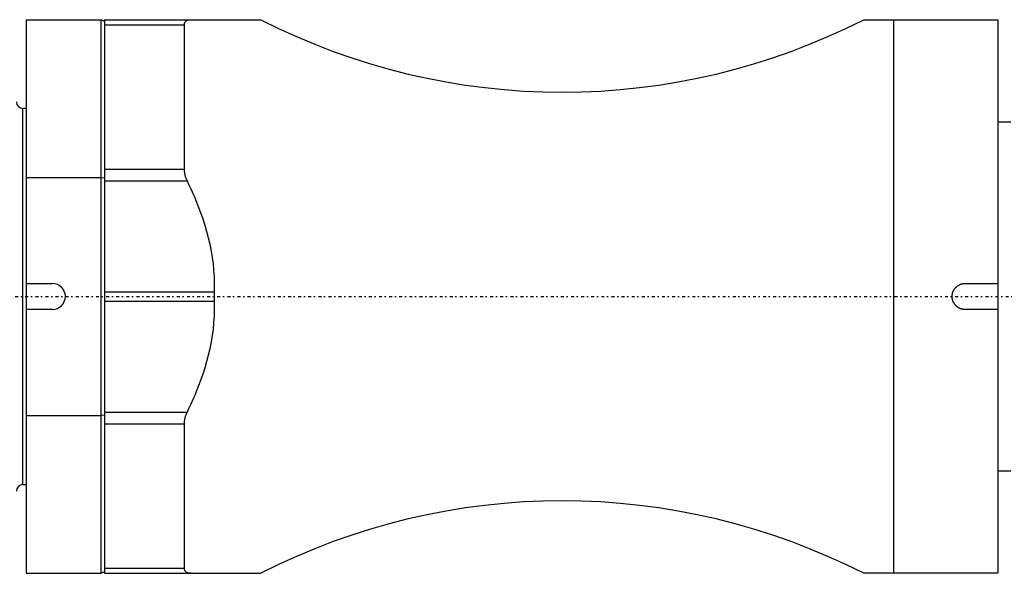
# Model space of a CAD drawing. Extents: x -565 to 345, y -109 to 109.
# Tile 4 of 10: x -314 to -163, y -43 to 43. Entities that reach past the tile are written whole.
import ezdxf

# ---------------------------------------------------------------- set-up
doc = ezdxf.new("R2010")
doc.units = 0
doc.linetypes.add('CENTER', pattern=[1.5, 0.45, -0.5, 0.05, -0.5])
doc.layers.add('AM_0', color=7, linetype='CONTINUOUS')
doc.layers.add('AM_7', color=7, linetype='CENTER')

msp = doc.modelspace()

# ---------------------------------------------------------------- linework, layer by layer
at = {"layer": 'AM_0', "color": 7, "linetype": 'CONTINUOUS'}
for p, q in [((-313, 42.5), (-301.5, 42.5)), ((-313, 42.5), (-313, -42.5)), ((-301.5, -42.5), (-301.5, 42.5)), ((-301, 42.24), (-301.5, 42.5)), ((-301, 42.5), (-301, -42.5)), ((-301, 42.5), (-277.04, 42.5)), ((-184.56, 42.5), (-164, 42.5)), ((-179.96, -42.5), (-179.96, 42.5)), ((-164, 42.5), (-164, -42.5)), ((-301, 41.71), (-288.73, 41.71)), ((-288.73, 19.55), (-288.73, 41.71)), ((-313, 28.87), (-313.5, 28.87)), ((-313.5, -28.87), (-313.5, 28.87)), ((-162, 26.75), (-164, 26.75)), ((-313, 18.28), (-301.5, 18.28)), ((-301.5, 18.28), (-301, 18.23)), ((-301, 19.55), (-288.73, 19.55)), ((-301, 17.75), (-288.29, 17.75)), ((-313, 2), (-309, 2)), ((-169, 2), (-164, 2)), ((-301, 0.7), (-284.12, 0.7)), ((-301, -0.7), (-284.12, -0.7)), ((-309, -2), (-313, -2)), ((-164, -2), (-169, -2)), ((-301, -17.75), (-288.29, -17.75)), ((-313, -18.28), (-301.5, -18.28)), ((-301, -18.23), (-301.5, -18.28)), ((-301, -19.55), (-288.73, -19.55)), ((-288.73, -41.71), (-288.73, -19.55)), ((-164, -26.75), (-162, -26.75)), ((-313.5, -28.87), (-313, -28.87)), ((-301.5, -42.5), (-301, -42.24)), ((-301, -41.71), (-288.73, -41.71)), ((-313, -42.5), (-301.5, -42.5)), ((-301, -42.5), (-277.04, -42.5)), ((-164, -42.5), (-184.56, -42.5))]:
    msp.add_line(p, q, dxfattribs=at)
for points in [[(-288.73, 41.71, 0), (-288.73, 41.76, 0), (-288.73, 41.85, 0), (-288.71, 41.93, 0), (-288.7, 41.97, 0), (-288.69, 42, 0), (-288.66, 42.07, 0), (-288.62, 42.14, 0), (-288.58, 42.2, 0), (-288.53, 42.25, 0), (-288.47, 42.3, 0), (-288.44, 42.32, 0), (-288.41, 42.34, 0), (-288.35, 42.38, 0), (-288.27, 42.41, 0), (-288.2, 42.44, 0), (-288.11, 42.46, 0), (-288.03, 42.47, 0), (-287.98, 42.48, 0), (-287.94, 42.49, 0), (-287.84, 42.5, 0), (-287.74, 42.5, 0), (-287.69, 42.5, 0)], [(-288.29, 17.75, 0), (-288.31, 17.8, 0), (-288.36, 17.89, 0), (-288.4, 17.99, 0), (-288.42, 18.04, 0), (-288.44, 18.09, 0), (-288.48, 18.19, 0), (-288.51, 18.29, 0), (-288.55, 18.39, 0), (-288.58, 18.49, 0), (-288.6, 18.59, 0), (-288.62, 18.64, 0), (-288.63, 18.69, 0), (-288.65, 18.8, 0), (-288.67, 18.9, 0), (-288.69, 19, 0), (-288.7, 19.1, 0), (-288.72, 19.2, 0), (-288.72, 19.25, 0), (-288.73, 19.3, 0), (-288.73, 19.4, 0), (-288.73, 19.5, 0), (-288.73, 19.55, 0)], [(-284.12, 0.7, 0), (-284.11, 1.17, 0), (-284.11, 2.11, 0), (-284.14, 3.06, 0), (-284.17, 3.54, 0), (-284.21, 4.03, 0), (-284.3, 5, 0), (-284.44, 5.99, 0), (-284.6, 6.97, 0), (-284.8, 7.96, 0), (-285.03, 8.95, 0), (-285.15, 9.44, 0), (-285.29, 9.93, 0), (-285.57, 10.9, 0), (-285.88, 11.87, 0), (-286.21, 12.82, 0), (-286.56, 13.76, 0), (-286.93, 14.68, 0), (-287.11, 15.14, 0), (-287.31, 15.58, 0), (-287.69, 16.46, 0), (-288.09, 17.32, 0), (-288.29, 17.75, 0)], [(-169, -2, 0), (-169.03, -2, 0), (-169.08, -2, 0), (-169.14, -2, 0), (-169.17, -1.99, 0), (-169.2, -1.99, 0), (-169.26, -1.98, 0), (-169.31, -1.98, 0), (-169.37, -1.97, 0), (-169.43, -1.95, 0), (-169.48, -1.94, 0), (-169.51, -1.93, 0), (-169.54, -1.93, 0), (-169.6, -1.91, 0), (-169.65, -1.89, 0), (-169.71, -1.87, 0), (-169.77, -1.85, 0), (-169.82, -1.82, 0), (-169.85, -1.81, 0), (-169.87, -1.8, 0), (-169.93, -1.77, 0), (-169.98, -1.74, 0), (-170, -1.73, 0), (-170.03, -1.71, 0), (-170.08, -1.68, 0), (-170.13, -1.65, 0), (-170.15, -1.63, 0), (-170.18, -1.62, 0), (-170.22, -1.58, 0), (-170.27, -1.55, 0), (-170.31, -1.51, 0), (-170.35, -1.47, 0), (-170.39, -1.43, 0), (-170.41, -1.41, 0), (-170.43, -1.39, 0), (-170.47, -1.35, 0), (-170.51, -1.31, 0), (-170.55, -1.27, 0), (-170.58, -1.22, 0), (-170.62, -1.18, 0), (-170.63, -1.15, 0), (-170.65, -1.13, 0), (-170.68, -1.08, 0), (-170.71, -1.03, 0), (-170.74, -0.98, 0), (-170.77, -0.93, 0), (-170.8, -0.87, 0), (-170.81, -0.85, 0), (-170.82, -0.82, 0), (-170.85, -0.77, 0), (-170.87, -0.71, 0), (-170.89, -0.65, 0), (-170.91, -0.6, 0), (-170.93, -0.54, 0), (-170.93, -0.51, 0), (-170.94, -0.48, 0), (-170.95, -0.43, 0), (-170.97, -0.37, 0), (-170.98, -0.31, 0), (-170.98, -0.26, 0), (-170.99, -0.2, 0), (-170.99, -0.17, 0), (-171, -0.14, 0), (-171, -0.08, 0), (-171, -0.03, 0), (-171, 0, 0), (-171, 0.03, 0), (-171, 0.08, 0), (-171, 0.14, 0), (-170.99, 0.17, 0), (-170.99, 0.2, 0), (-170.98, 0.26, 0), (-170.98, 0.31, 0), (-170.97, 0.37, 0), (-170.95, 0.43, 0), (-170.94, 0.48, 0), (-170.93, 0.51, 0), (-170.93, 0.54, 0), (-170.91, 0.6, 0), (-170.89, 0.65, 0), (-170.87, 0.71, 0), (-170.85, 0.77, 0), (-170.82, 0.82, 0), (-170.81, 0.85, 0), (-170.8, 0.87, 0), (-170.77, 0.93, 0), (-170.74, 0.98, 0), (-170.71, 1.03, 0), (-170.68, 1.08, 0), (-170.65, 1.13, 0), (-170.63, 1.15, 0), (-170.62, 1.18, 0), (-170.58, 1.22, 0), (-170.55, 1.27, 0), (-170.51, 1.31, 0), (-170.47, 1.35, 0), (-170.43, 1.39, 0), (-170.41, 1.41, 0), (-170.39, 1.43, 0), (-170.35, 1.47, 0), (-170.31, 1.51, 0), (-170.27, 1.55, 0), (-170.22, 1.58, 0), (-170.18, 1.62, 0), (-170.15, 1.63, 0), (-170.13, 1.65, 0), (-170.08, 1.68, 0), (-170.03, 1.71, 0), (-170, 1.73, 0), (-169.98, 1.74, 0), (-169.93, 1.77, 0), (-169.87, 1.8, 0), (-169.85, 1.81, 0), (-169.82, 1.82, 0), (-169.77, 1.85, 0), (-169.71, 1.87, 0), (-169.65, 1.89, 0), (-169.6, 1.91, 0), (-169.54, 1.93, 0), (-169.51, 1.93, 0), (-169.48, 1.94, 0), (-169.43, 1.95, 0), (-169.37, 1.97, 0), (-169.31, 1.98, 0), (-169.26, 1.98, 0), (-169.2, 1.99, 0), (-169.17, 1.99, 0), (-169.14, 2, 0), (-169.08, 2, 0), (-169.03, 2, 0), (-169, 2, 0)], [(-284.12, -0.7, 0), (-284.13, -0.47, 0), (-284.13, 0, 0), (-284.13, 0.47, 0), (-284.12, 0.7, 0)], [(-288.29, -17.75, 0), (-288.09, -17.32, 0), (-287.69, -16.46, 0), (-287.31, -15.58, 0), (-287.11, -15.14, 0), (-286.93, -14.68, 0), (-286.56, -13.76, 0), (-286.21, -12.82, 0), (-285.88, -11.87, 0), (-285.57, -10.9, 0), (-285.29, -9.93, 0), (-285.15, -9.44, 0), (-285.03, -8.95, 0), (-284.8, -7.96, 0), (-284.6, -6.97, 0), (-284.44, -5.99, 0), (-284.3, -5, 0), (-284.21, -4.03, 0), (-284.17, -3.54, 0), (-284.14, -3.06, 0), (-284.11, -2.11, 0), (-284.11, -1.17, 0), (-284.12, -0.7, 0)], [(-288.73, -19.55, 0), (-288.73, -19.5, 0), (-288.73, -19.4, 0), (-288.73, -19.3, 0), (-288.72, -19.25, 0), (-288.72, -19.2, 0), (-288.7, -19.1, 0), (-288.69, -19, 0), (-288.67, -18.9, 0), (-288.65, -18.8, 0), (-288.63, -18.69, 0), (-288.62, -18.64, 0), (-288.6, -18.59, 0), (-288.58, -18.49, 0), (-288.55, -18.39, 0), (-288.51, -18.29, 0), (-288.48, -18.19, 0), (-288.44, -18.09, 0), (-288.42, -18.04, 0), (-288.4, -17.99, 0), (-288.36, -17.89, 0), (-288.31, -17.8, 0), (-288.29, -17.75, 0)], [(-287.69, -42.5, 0), (-287.74, -42.5, 0), (-287.84, -42.5, 0), (-287.94, -42.49, 0), (-287.98, -42.48, 0), (-288.03, -42.47, 0), (-288.11, -42.46, 0), (-288.19, -42.44, 0), (-288.27, -42.41, 0), (-288.34, -42.38, 0), (-288.41, -42.34, 0), (-288.44, -42.32, 0), (-288.47, -42.3, 0), (-288.53, -42.25, 0), (-288.58, -42.2, 0), (-288.62, -42.14, 0), (-288.66, -42.07, 0), (-288.69, -42, 0), (-288.7, -41.97, 0), (-288.71, -41.93, 0), (-288.73, -41.85, 0), (-288.73, -41.76, 0), (-288.73, -41.71, 0)]]:
    msp.add_polyline3d(points, dxfattribs=at)
for centre, radius, start, end in [((-230.8, 133), 101.63, 242.9343, 297.0657), ((-313.5, 29.87), 1, 180, 270), ((-309, 0), 2, 270, 90), ((-313.5, -29.87), 1, 90, 180), ((-230.8, -133), 101.63, 62.9343, 117.0657)]:
    msp.add_arc(centre, radius, start, end, dxfattribs=at)
at = {"layer": 'AM_7', "color": 4, "linetype": 'CENTER'}
msp.add_line((-342.59, 0), (88.2, 0), dxfattribs=at)

doc.saveas('drawing.dxf')
